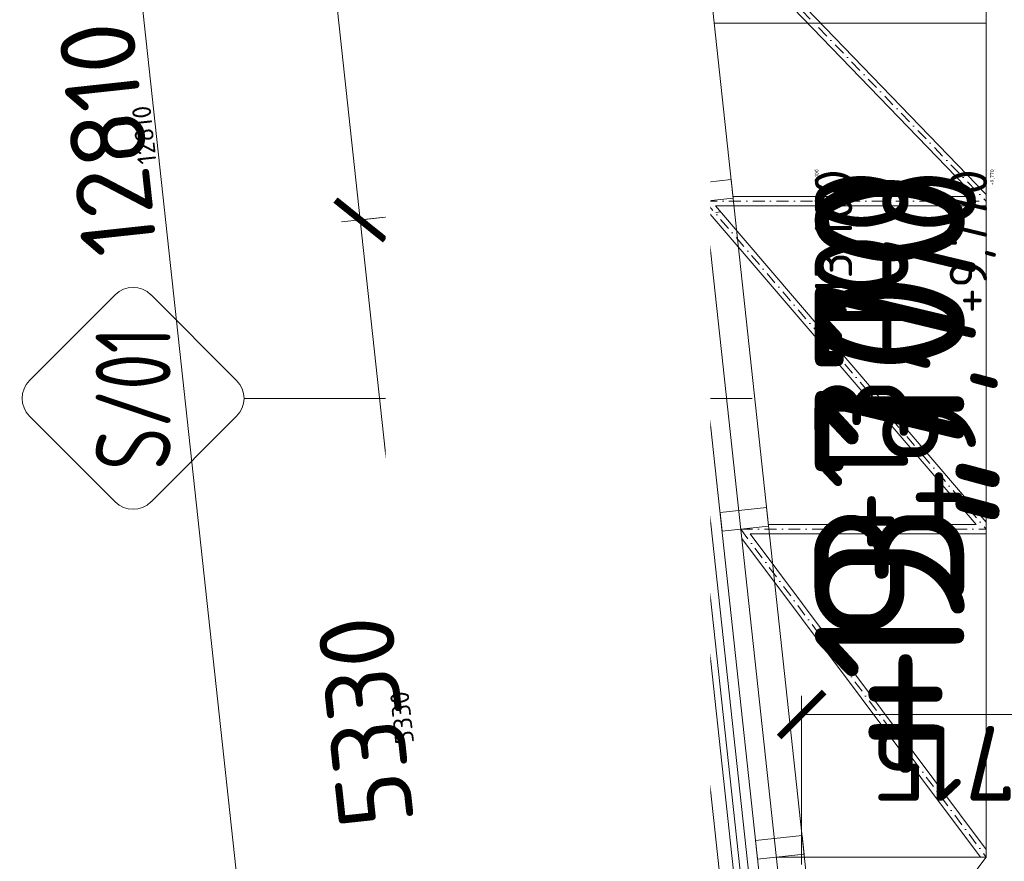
# Model space of a CAD drawing. Header units: millimetres. Extents: x -725694 to 5289369, y -1488057 to 2187451.
# Tile 243 of 256: x 201808 to 207061, y 151167 to 155658. Entities that reach past the tile are written whole.
import ezdxf
from ezdxf import colors
from ezdxf.entities.mleader import LeaderData, LeaderLine
from ezdxf.enums import TextEntityAlignment as Align
from ezdxf.math import Vec2, Vec3

# ---------------------------------------------------------------- set-up
doc = ezdxf.new("R2010")
doc.units = ezdxf.units.MM
doc.linetypes.add('DASHDOT', pattern=[25.4, 12.7, -6.35, 0, -6.35])
doc.layers.get('Defpoints').update_dxf_attribs({"color": 8})
for name, color, linetype in [('0 @ 1', 7, 'Continuous'), ('0 @ 10', 7, 'Continuous'), ('0 @ 100', 7, 'Continuous'), ('0 @ 250 (1)', 7, 'Continuous'), ('0 @ 250 (2)', 7, 'Continuous'), ('0 @ 400', 7, 'Continuous')]:
    doc.layers.add(name, color=color, linetype=linetype)
for name, color, linetype, lineweight in [('A99_FVE_řez', 6, 'Continuous', 5), ('A99_N_kce-pohl', 1, 'Continuous', 9), ('A99_N_kce-rez-sil', 6, 'Continuous', 18), ('A99_N_koty-200', 5, 'Continuous', 5), ('A99_N_koty-200 @ 200', 5, 'Continuous', 5), ('A99_N_koty-200 @ 50 (2)', 5, 'Continuous', 5), ('A99_N_koty-200-vysk', 6, 'Continuous', 9), ('A99_N_sraf', 252, 'Continuous', 0), ('A99_N_txt-popis-50', 240, 'Continuous', 9), ('A99_N_txt-popis-50 @ 200', 240, 'Continuous', 9), ('A99_N_txt-popis-50 @ 50', 240, 'Continuous', 9), ('A99_N_znaceni 200', 5, 'Continuous', 5), ('A99_S_kce-pohl', 7, 'Continuous', 5), ('A99_S_kce-rez-sil', 7, 'Continuous', 15)]:
    doc.layers.add(name, color=color, linetype=linetype, lineweight=lineweight)
doc.styles.add('A99_kota', font='isocpeur.ttf', dxfattribs={"height": 2})
doc.styles.add('A99_popis', font='isocpeur.ttf')
doc.linetypes.add('IZOLACE', pattern='A,0.00254,-2.54,[134,ltypeshp.shx,S=2.54,R=0,X=-2.54,Y=0],-5.08,[134,ltypeshp.shx,S=2.54,R=180,X=2.54,Y=0],-2.54', length=10.16254)
doc.dimstyles.new('A99_kota_200 new', dxfattribs={"dimscale": 200, "dimtxt": 2, "dimasz": 1.2, "dimexe": 0.5, "dimexo": 1.5, "dimgap": 0.3, "dimtad": 1, "dimdec": 0, "dimzin": 3, "dimdsep": 46, "dimtxsty": 'A99_kota', "dimblk": 'ARCHTICK', "dimcen": 2.5, "dimazin": 2, "dimtfac": 0.75, "dimtdec": 0, "dimtmove": 2, "dimatfit": 0, "dimfxl": 0, "dimtolj": 1, "dimtzin": 0, "dimlwd": 5, "dimlwe": 5, "dimarcsym": 0})

# ---------------------------------------------------------------- blocks, each defined once
blk = doc.blocks.new('_ArchTick')
at = {"color": 0, "linetype": 'ByBlock', "const_width": 0.15}
blk.add_lwpolyline([(-0.5, -0.5), (0.5, 0.5)], dxfattribs=at)
blk = doc.blocks.new('*D5881')
at = {"layer": 'A99_N_koty-200', "color": 0, "linetype": 'Continuous', "lineweight": 5, "transparency": 16777216}
for p, q in [((205980, 151150), (205980, 152050)), ((207695, 151150), (207695, 152050)), ((207695, 151950), (205980, 151950))]:
    blk.add_line(p, q, dxfattribs=at)
at = {"layer": 'Defpoints', "color": 0, "linetype": 'Continuous', "lineweight": 0, "transparency": 16777216}
for p in [(205980, 151950), (205980, 149050), (207695, 149050)]:
    blk.add_point(p, dxfattribs=at)
at = {"layer": 'A99_N_koty-200', "color": 0, "linetype": 'Continuous', "lineweight": 5, "transparency": 16777216, "xscale": 240, "yscale": 240, "zscale": 240, "rotation": 180}
blk.add_blockref('_ArchTick', (205980, 151950), dxfattribs=at)
at = {"layer": 'A99_N_koty-200', "color": 0, "linetype": 'Continuous', "lineweight": 5, "transparency": 16777216, "xscale": 240, "yscale": 240, "zscale": 240}
blk.add_blockref('_ArchTick', (207695, 151950), dxfattribs=at)
at = {"layer": 'A99_N_koty-200', "color": 0, "linetype": 'Continuous', "transparency": 16777216, "insert": (206837.5, 151690), "char_height": 400, "attachment_point": 5, "rotation": 180, "style": 'A99_kota'}
blk.add_mtext('\\A1;1715', dxfattribs=at)
blk = doc.blocks.new('*D5882')
at = {"layer": 'A99_N_koty-200', "color": 0, "linetype": 'Continuous', "lineweight": 5, "transparency": 16777216}
for p, q in [((205980, 150055), (205980, 150280)), ((207695, 150255), (205980, 150255)), ((207695, 150055), (207695, 150280))]:
    blk.add_line(p, q, dxfattribs=at)
at = {"layer": 'Defpoints', "color": 0, "linetype": 'Continuous', "lineweight": 0, "transparency": 16777216}
for p in [(205980, 150255), (205980, 149050), (207695, 149050)]:
    blk.add_point(p, dxfattribs=at)
at = {"layer": 'A99_N_koty-200', "color": 0, "linetype": 'Continuous', "lineweight": 5, "transparency": 16777216, "xscale": 60, "yscale": 60, "zscale": 60, "rotation": 180}
blk.add_blockref('_ArchTick', (205980, 150255), dxfattribs=at)
at = {"layer": 'A99_N_koty-200', "color": 0, "linetype": 'Continuous', "lineweight": 5, "transparency": 16777216, "xscale": 60, "yscale": 60, "zscale": 60}
blk.add_blockref('_ArchTick', (207695, 150255), dxfattribs=at)
at = {"layer": 'A99_N_koty-200', "color": 0, "linetype": 'Continuous', "transparency": 16777216, "insert": (206837.5, 150190), "char_height": 100, "attachment_point": 5, "rotation": 180, "style": 'A99_kota'}
blk.add_mtext('\\A1;1715', dxfattribs=at)
blk = doc.blocks.new('*U114')
at = {"color": 0, "linetype": 'ByBlock', "lineweight": -2, "style": 'A99_kota'}
blk.add_attdef('POPIS', text='', height=2, rotation=360, dxfattribs=at).set_placement((9.2, 5.5), align=Align.BOTTOM_RIGHT)
blk.add_attdef('VYSKA', text='', height=2, rotation=360, dxfattribs=at).set_placement((9.2, 4.25), align=Align.TOP_RIGHT)
blk = doc.blocks.new('*U6804')
at = {"layer": 'A99_N_koty-200-vysk', "lineweight": 5}
ref = blk.add_blockref('*U114', (209195, 145560), dxfattribs=dict(at, xscale=200, yscale=200, zscale=200, rotation=90.00000000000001))
ref.add_attrib('VYSKA', '+9,770', dxfattribs={"layer": '0 @ 250 (1)', "color": 0, "linetype": 'ByBlock', "lineweight": -2, "height": 500, "rotation": 90, "style": 'A99_kota'}).set_placement((206409.8, 154860), align=Align.TOP_RIGHT)
ref = blk.add_blockref('*U114', (209195, 145560), dxfattribs=dict(at, xscale=200, yscale=200, zscale=200, rotation=90.00000000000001))
ref.add_attrib('VYSKA', '+9,770', dxfattribs={"layer": '0 @ 250 (2)', "color": 0, "linetype": 'ByBlock', "lineweight": -2, "height": 500, "rotation": 90, "style": 'A99_kota'}).set_placement((206409.8, 154860), align=Align.TOP_RIGHT)
ref = blk.add_blockref('*U114', (209195, 145560), dxfattribs=dict(at, xscale=200, yscale=200, zscale=200, rotation=90.00000000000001))
ref.add_attrib('VYSKA', '+9,770', dxfattribs={"layer": '0 @ 100', "color": 0, "linetype": 'ByBlock', "lineweight": -2, "height": 200, "rotation": 90, "style": 'A99_kota'}).set_placement((206769.8, 154860), align=Align.TOP_RIGHT)
ref = blk.add_blockref('*U114', (209195, 145560), dxfattribs=dict(at, xscale=200, yscale=200, zscale=200, rotation=90.00000000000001))
ref.add_attrib('VYSKA', '+9,770', dxfattribs={"layer": '0 @ 10', "color": 0, "linetype": 'ByBlock', "lineweight": -2, "height": 20, "rotation": 90, "style": 'A99_kota'}).set_placement((206985.8, 154860), align=Align.TOP_RIGHT)
ref = blk.add_blockref('*U114', (209195, 145560), dxfattribs=dict(at, xscale=200, yscale=200, zscale=200, rotation=90.00000000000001))
ref.add_attrib('VYSKA', '+9,770', dxfattribs={"layer": '0 @ 1', "color": 0, "linetype": 'ByBlock', "lineweight": -2, "height": 2, "rotation": 90, "style": 'A99_kota'}).set_placement((207007.4, 154860), align=Align.TOP_RIGHT)
ref = blk.add_blockref('*U114', (209195, 145560), dxfattribs=dict(at, xscale=200, yscale=200, zscale=200, rotation=90.00000000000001))
ref.add_attrib('VYSKA', '+9,770', dxfattribs={"layer": '0 @ 400', "color": 0, "linetype": 'ByBlock', "lineweight": -2, "height": 800, "rotation": 90, "style": 'A99_kota'}).set_placement((206049.8, 154860), align=Align.TOP_RIGHT)
blk = doc.blocks.new('*U36')
at = {"color": 0, "linetype": 'ByBlock', "lineweight": -2, "style": 'A99_kota'}
for tag, p in [('VYSKA', (9.2, 7.75)), ('POPIS', (9.2, 4.5))]:
    blk.add_attdef(tag, text='', height=2, dxfattribs=at).set_placement(p, align=Align.TOP_RIGHT)
blk = doc.blocks.new('*U6806')
at = {"layer": 'A99_N_koty-200-vysk', "lineweight": 5}
ref = blk.add_blockref('*U36', (205865, 145560), dxfattribs=dict(at, xscale=200, yscale=200, zscale=200, rotation=90.00000000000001))
ref.add_attrib('VYSKA', '+13,100', dxfattribs={"layer": '0 @ 1', "color": 0, "linetype": 'ByBlock', "lineweight": -2, "height": 2, "rotation": 90, "style": 'A99_kota'}).set_placement((206050.2, 154860), align=Align.TOP_RIGHT)
ref = blk.add_blockref('*U36', (205865, 145560), dxfattribs=dict(at, xscale=200, yscale=200, zscale=200, rotation=90.00000000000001))
ref.add_attrib('VYSKA', '+13,100', dxfattribs={"layer": '0 @ 10', "color": 0, "linetype": 'ByBlock', "lineweight": -2, "height": 20, "rotation": 90, "style": 'A99_kota'}).set_placement((206050.2, 154860), align=Align.TOP_RIGHT)
ref = blk.add_blockref('*U36', (205865, 145560), dxfattribs=dict(at, xscale=200, yscale=200, zscale=200, rotation=90.00000000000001))
ref.add_attrib('VYSKA', '+13,100', dxfattribs={"layer": '0 @ 100', "color": 0, "linetype": 'ByBlock', "lineweight": -2, "height": 200, "rotation": 90, "style": 'A99_kota'}).set_placement((206050.2, 154860), align=Align.TOP_RIGHT)
ref = blk.add_blockref('*U36', (205865, 145560), dxfattribs=dict(at, xscale=200, yscale=200, zscale=200, rotation=90.00000000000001))
ref.add_attrib('VYSKA', '+13,100', dxfattribs={"layer": '0 @ 250 (1)', "color": 0, "linetype": 'ByBlock', "lineweight": -2, "height": 500, "rotation": 90, "style": 'A99_kota'}).set_placement((206050.2, 154860), align=Align.TOP_RIGHT)
ref = blk.add_blockref('*U36', (205865, 145560), dxfattribs=dict(at, xscale=200, yscale=200, zscale=200, rotation=90.00000000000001))
ref.add_attrib('VYSKA', '+13,100', dxfattribs={"layer": '0 @ 250 (2)', "color": 0, "linetype": 'ByBlock', "lineweight": -2, "height": 500, "rotation": 90, "style": 'A99_kota'}).set_placement((206050.2, 154860), align=Align.TOP_RIGHT)
ref = blk.add_blockref('*U36', (205865, 145560), dxfattribs=dict(at, xscale=200, yscale=200, zscale=200, rotation=90.00000000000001))
ref.add_attrib('VYSKA', '+13,100', dxfattribs={"layer": '0 @ 400', "color": 0, "linetype": 'ByBlock', "lineweight": -2, "height": 800, "rotation": 90, "style": 'A99_kota'}).set_placement((206050.2, 154860), align=Align.TOP_RIGHT)
blk = doc.blocks.new('*U73')
at = {"color": 0}
for p, q in [((-0.721, 4.139), (-4.149, 0.711)), ((4.139, 0.711), (0.711, 4.139)), ((-4.149, -0.721), (-0.721, -4.149)), ((0.711, -4.149), (4.139, -0.721)), ((-0.005, -4.445), (-0.005, -24.78))]:
    blk.add_line(p, q, dxfattribs=at)
for centre, start, end in [((-0.005, 3.424), 45, 135), ((-3.433, -0.005), 135, 225), ((3.424, -0.005), 315, 45), ((-0.005, -3.433), 225, 315)]:
    blk.add_arc(centre, 1.012, start, end, dxfattribs=at)
at = {"color": 0, "linetype": 'ByBlock', "style": 'A99_popis', "width": 0.953108}
blk.add_attdef('SKLADBA', text='', height=3, rotation=0.0103, dxfattribs=at).set_placement((-2.863, -1.506), (2.855, -1.505), align=Align.FIT)
blk = doc.blocks.new('*D5914')
at = {"layer": 'A99_N_koty-200', "color": 0, "linetype": 'Continuous', "lineweight": 5, "transparency": 16777216}
for p, q in [((204420.7, 154675.9), (203525.9, 154578.9)), ((204199.6, 149290.7), (203625.3, 154589.7)), ((204994.9, 149376.9), (204100.1, 149279.9))]:
    blk.add_line(p, q, dxfattribs=at)
at = {"layer": 'Defpoints', "color": 0, "linetype": 'Continuous', "lineweight": 0, "transparency": 16777216}
for p in [(205255.8, 154766.4), (203625.3, 154589.7), (206053.7, 149491.6)]:
    blk.add_point(p, dxfattribs=at)
at = {"layer": 'A99_N_koty-200', "color": 0, "linetype": 'Continuous', "lineweight": 5, "transparency": 16777216, "xscale": 240, "yscale": 240, "zscale": 240}
for p, rotation in [((203625.3, 154589.7), 96.1848103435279), ((204199.6, 149290.7), 276.1848103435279)]:
    blk.add_blockref('_ArchTick', p, dxfattribs=dict(at, rotation=rotation))
at = {"layer": 'A99_N_koty-200', "color": 0, "linetype": 'Continuous', "transparency": 16777216, "insert": (203654, 151912.2), "char_height": 400, "attachment_point": 5, "rotation": 96.1848, "style": 'A99_kota'}
blk.add_mtext('\\A1;5330', dxfattribs=at)
blk = doc.blocks.new('*D5915')
at = {"layer": 'A99_N_koty-200', "color": 0, "linetype": 'Continuous', "lineweight": 5, "transparency": 16777216}
for p, q in [((203824.2, 154611.2), (203600.5, 154587)), ((204199.6, 149290.7), (203625.3, 154589.7)), ((204398.4, 149312.2), (204174.7, 149288))]:
    blk.add_line(p, q, dxfattribs=at)
at = {"layer": 'Defpoints', "color": 0, "linetype": 'Continuous', "lineweight": 0, "transparency": 16777216}
for p in [(205255.8, 154766.4), (203625.3, 154589.7), (206053.7, 149491.6)]:
    blk.add_point(p, dxfattribs=at)
at = {"layer": 'A99_N_koty-200', "color": 0, "linetype": 'Continuous', "lineweight": 5, "transparency": 16777216, "xscale": 60, "yscale": 60, "zscale": 60}
for p, rotation in [((203625.3, 154589.7), 96.1848103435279), ((204199.6, 149290.7), 276.1848103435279)]:
    blk.add_blockref('_ArchTick', p, dxfattribs=dict(at, rotation=rotation))
at = {"layer": 'A99_N_koty-200', "color": 0, "linetype": 'Continuous', "transparency": 16777216, "insert": (203847.8, 151933.2), "char_height": 100, "attachment_point": 5, "rotation": 96.1848, "style": 'A99_kota'}
blk.add_mtext('\\A1;5330', dxfattribs=at)
blk = doc.blocks.new('*D5917')
at = {"layer": 'A99_N_koty-200', "color": 0, "linetype": 'Continuous', "lineweight": 5, "transparency": 16777216}
for p, q in [((203862.6, 159825.7), (202967.8, 159728.8)), ((203625.3, 154589.7), (203067.3, 159739.5)), ((204420.7, 154675.9), (203525.9, 154578.9))]:
    blk.add_line(p, q, dxfattribs=at)
at = {"layer": 'Defpoints', "color": 0, "linetype": 'Continuous', "lineweight": 0, "transparency": 16777216}
for p in [(204662.9, 159912.4), (203067.3, 159739.5), (205255.8, 154766.4)]:
    blk.add_point(p, dxfattribs=at)
at = {"layer": 'A99_N_koty-200', "color": 0, "linetype": 'Continuous', "lineweight": 5, "transparency": 16777216, "xscale": 240, "yscale": 240, "zscale": 240}
for p, rotation in [((203067.3, 159739.5), 96.1848103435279), ((203625.3, 154589.7), 276.1848103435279)]:
    blk.add_blockref('_ArchTick', p, dxfattribs=dict(at, rotation=rotation))
at = {"layer": 'A99_N_koty-200', "color": 0, "linetype": 'Continuous', "transparency": 16777216, "insert": (203087.8, 157136.6), "char_height": 400, "attachment_point": 5, "rotation": 96.1848, "style": 'A99_kota'}
blk.add_mtext('\\A1;5180', dxfattribs=at)
blk = doc.blocks.new('*D5918')
at = {"layer": 'A99_N_koty-200', "color": 0, "linetype": 'Continuous', "lineweight": 5, "transparency": 16777216}
for p, q in [((203266.1, 159761.1), (203042.4, 159736.8)), ((203625.3, 154589.7), (203067.3, 159739.5)), ((203824.2, 154611.2), (203600.5, 154587))]:
    blk.add_line(p, q, dxfattribs=at)
at = {"layer": 'Defpoints', "color": 0, "linetype": 'Continuous', "lineweight": 0, "transparency": 16777216}
for p in [(204662.9, 159912.4), (203067.3, 159739.5), (205255.8, 154766.4)]:
    blk.add_point(p, dxfattribs=at)
at = {"layer": 'A99_N_koty-200', "color": 0, "linetype": 'Continuous', "lineweight": 5, "transparency": 16777216, "xscale": 60, "yscale": 60, "zscale": 60}
for p, rotation in [((203067.3, 159739.5), 96.1848103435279), ((203625.3, 154589.7), 276.1848103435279)]:
    blk.add_blockref('_ArchTick', p, dxfattribs=dict(at, rotation=rotation))
at = {"layer": 'A99_N_koty-200', "color": 0, "linetype": 'Continuous', "transparency": 16777216, "insert": (203281.7, 157157.6), "char_height": 100, "attachment_point": 5, "rotation": 96.1848, "style": 'A99_kota'}
blk.add_mtext('\\A1;5180', dxfattribs=at)
blk = doc.blocks.new('*D5947')
at = {"layer": 'A99_N_koty-200', "color": 0, "linetype": 'Continuous', "lineweight": 5, "transparency": 16777216}
for p, q in [((202642.3, 161504), (201747.5, 161407.1)), ((203227.1, 148682.4), (201847, 161417.8)), ((204022.4, 148768.6), (203127.6, 148671.6))]:
    blk.add_line(p, q, dxfattribs=at)
at = {"layer": 'Defpoints', "color": 0, "linetype": 'Continuous', "lineweight": 0, "transparency": 16777216}
for p in [(203644.8, 161612.7), (201847, 161417.8), (205024.9, 148877.2)]:
    blk.add_point(p, dxfattribs=at)
at = {"layer": 'A99_N_koty-200', "color": 0, "linetype": 'Continuous', "lineweight": 5, "transparency": 16777216, "xscale": 240, "yscale": 240, "zscale": 240}
for p, rotation in [((201847, 161417.8), 96.1848103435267), ((203227.1, 148682.4), 276.1848103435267)]:
    blk.add_blockref('_ArchTick', p, dxfattribs=dict(at, rotation=rotation))
at = {"layer": 'A99_N_koty-200', "color": 0, "linetype": 'Continuous', "transparency": 16777216, "insert": (202278.5, 155022.1), "char_height": 400, "attachment_point": 5, "rotation": 96.1848, "style": 'A99_kota'}
blk.add_mtext('\\A1;12810', dxfattribs=at)
blk = doc.blocks.new('*D5948')
at = {"layer": 'A99_N_koty-200', "color": 0, "linetype": 'Continuous', "lineweight": 5, "transparency": 16777216}
for p, q in [((202045.8, 161439.4), (201822.1, 161415.1)), ((203227.1, 148682.4), (201847, 161417.8)), ((203425.9, 148703.9), (203202.2, 148679.7))]:
    blk.add_line(p, q, dxfattribs=at)
at = {"layer": 'Defpoints', "color": 0, "linetype": 'Continuous', "lineweight": 0, "transparency": 16777216}
for p in [(203644.8, 161612.7), (201847, 161417.8), (205024.9, 148877.2)]:
    blk.add_point(p, dxfattribs=at)
at = {"layer": 'A99_N_koty-200', "color": 0, "linetype": 'Continuous', "lineweight": 5, "transparency": 16777216, "xscale": 60, "yscale": 60, "zscale": 60}
for p, rotation in [((201847, 161417.8), 96.1848103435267), ((203227.1, 148682.4), 276.1848103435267)]:
    blk.add_blockref('_ArchTick', p, dxfattribs=dict(at, rotation=rotation))
at = {"layer": 'A99_N_koty-200', "color": 0, "linetype": 'Continuous', "transparency": 16777216, "insert": (202472.4, 155043.1), "char_height": 100, "attachment_point": 5, "rotation": 96.1848, "style": 'A99_kota'}
blk.add_mtext('\\A1;12810', dxfattribs=at)
blk = doc.blocks.new('*U6466')
at = {"layer": 'A99_N_txt-popis-50 @ 200', "lineweight": 9}
ml = blk.add_multileader_mtext('Standard', dxfattribs=at)
ml.set_content('\\A1;{\\C256;odvodňovací systém \\Pbude součásti \\Pdodávky opláštění}', color=1, style='A99_popis')
ml.set_leader_properties(color=256, linetype='ByLayer', lineweight=-1)
ml.build(insert=Vec2(0, 0))
ml.multileader.update_dxf_attribs({"dogleg_length": 1, "arrow_head_size": 300, "scale": 200})
ctx = ml.context
ctx.base_point, ctx.scale, ctx.char_height, ctx.arrow_head_size, ctx.landing_gap_size, ctx.plane_origin, ctx.plane_x_axis, ctx.plane_y_axis = Vec3(204020, -12035), 200, 400, 300, 250, Vec3(208175.1, -8522.5), Vec3(0, 1), Vec3(-1, 0)
notes = []
notes.append((ctx, [(1, (1, 1, 0), (204020, -1805), (0, -1), 4890, [(0, [(205935.3, -1130)], 0, [])])]))
ctx.mtext.insert, ctx.mtext.text_direction, ctx.mtext.rotation, ctx.mtext.width, ctx.mtext.defined_height, ctx.mtext.flow_direction = Vec3(203760, -11785), Vec3(0, 1), 1.570796, 5020, 63.5, 5
ctx.mtext.has_bg_fill, ctx.mtext.bg_color, ctx.mtext.bg_scale_factor, ctx.mtext.bg_transparency, ctx.mtext.use_window_bg_color = 1, -1073741824, 1, 0, 1
for ctx, leaders in notes:
    for number, flags, end, landing, length, lines in leaders:
        leader = LeaderData()
        leader.index, (leader.has_last_leader_line, leader.has_dogleg_vector, leader.attachment_direction) = number, flags
        leader.last_leader_point, leader.dogleg_vector, leader.dogleg_length = Vec3(end), Vec3(landing), length
        for number, points, colour, breaks in lines:
            line = LeaderLine()
            line.index, line.vertices, line.color, line.breaks = number, Vec3.list(points), colors.encode_raw_color(colour), breaks
            leader.lines.append(line)
        ctx.leaders.append(leader)
blk = doc.blocks.new('*U6492')
at = {"layer": 'A99_N_koty-200 @ 200', "linetype": 'Continuous'}
dim = blk.add_linear_dim(base=(205980, 151950), p1=(207695, 149050), p2=(205980, 149050), angle=180, dimstyle='A99_kota_200 new', override={"dimscale": 200, "dimtix": 1, "dimtofl": 1, "dimtmove": 2, "dimatfit": 0}, dxfattribs=at)
dim.commit()
dim.dimension.update_dxf_attribs({"geometry": '*D5881', "text_midpoint": (206837.5, 151690)})
at = {"layer": 'A99_N_koty-200 @ 50 (2)', "linetype": 'Continuous'}
dim = blk.add_linear_dim(base=(205980, 150255), p1=(207695, 149050), p2=(205980, 149050), angle=180, dimstyle='A99_kota_200 new', override={"dimscale": 50, "dimtix": 1, "dimtofl": 1, "dimtmove": 2, "dimatfit": 0}, dxfattribs=at)
dim.commit()
dim.dimension.update_dxf_attribs({"geometry": '*D5882', "text_midpoint": (206837.5, 150190)})
blk = doc.blocks.new('*U6503')
at = {"layer": 'A99_N_koty-200 @ 200', "linetype": 'Continuous'}
dim = blk.add_linear_dim(base=(203625.3, 154589.7), p1=(206053.7, 149491.6), p2=(205255.8, 154766.4), angle=96.1848, dimstyle='A99_kota_200 new', override={"dimscale": 200, "dimtix": 1, "dimtofl": 1, "dimtmove": 2, "dimatfit": 0}, dxfattribs=at)
dim.commit()
dim.dimension.update_dxf_attribs({"geometry": '*D5914', "text_midpoint": (203654, 151912.2)})
at = {"layer": 'A99_N_koty-200 @ 50 (2)', "linetype": 'Continuous'}
dim = blk.add_linear_dim(base=(203625.3, 154589.7), p1=(206053.7, 149491.6), p2=(205255.8, 154766.4), angle=96.1848, dimstyle='A99_kota_200 new', override={"dimscale": 50, "dimtix": 1, "dimtofl": 1, "dimtmove": 2, "dimatfit": 0}, dxfattribs=at)
dim.commit()
dim.dimension.update_dxf_attribs({"geometry": '*D5915', "text_midpoint": (203847.8, 151933.2)})
blk = doc.blocks.new('*U6504')
at = {"layer": 'A99_N_koty-200 @ 200', "linetype": 'Continuous'}
dim = blk.add_linear_dim(base=(203067.3, 159739.5), p1=(205255.8, 154766.4), p2=(204662.9, 159912.4), angle=96.1848, dimstyle='A99_kota_200 new', override={"dimscale": 200, "dimtix": 1, "dimtofl": 1, "dimtmove": 2, "dimatfit": 0}, dxfattribs=at)
dim.commit()
dim.dimension.update_dxf_attribs({"geometry": '*D5917', "text_midpoint": (203087.8, 157136.6)})
at = {"layer": 'A99_N_koty-200 @ 50 (2)', "linetype": 'Continuous'}
dim = blk.add_linear_dim(base=(203067.3, 159739.5), p1=(205255.8, 154766.4), p2=(204662.9, 159912.4), angle=96.1848, dimstyle='A99_kota_200 new', override={"dimscale": 50, "dimtix": 1, "dimtofl": 1, "dimtmove": 2, "dimatfit": 0}, dxfattribs=at)
dim.commit()
dim.dimension.update_dxf_attribs({"geometry": '*D5918', "text_midpoint": (203281.7, 157157.6)})
blk = doc.blocks.new('*U6515')
at = {"layer": 'A99_N_txt-popis-50 @ 50', "lineweight": 9}
ml = blk.add_multileader_mtext('Standard', dxfattribs=at)
ml.set_content('\\A1;{\\C256;odvodňovací systém \\Pbude součásti \\Pdodávky opláštění}', color=1, style='A99_popis')
ml.set_leader_properties(color=256, linetype='ByLayer', lineweight=-1)
ml.build(insert=Vec2(0, 0))
ml.multileader.update_dxf_attribs({"dogleg_length": 1, "arrow_head_size": 75, "scale": 50})
ctx = ml.context
ctx.base_point, ctx.scale, ctx.char_height, ctx.arrow_head_size, ctx.landing_gap_size, ctx.plane_origin, ctx.plane_x_axis, ctx.plane_y_axis = Vec3(204689.1, 147388.8), 50, 100, 75, 62.5, Vec3(208175.1, 141477.5), Vec3(0, 1), Vec3(-1, 0)
notes = []
notes.append((ctx, [(1, (1, 1, 0), (204689.1, 148870), (0, -1), 146.2, [(0, [(205935.3, 148870)], 0, [])])]))
ctx.mtext.insert, ctx.mtext.text_direction, ctx.mtext.rotation, ctx.mtext.width, ctx.mtext.defined_height, ctx.mtext.flow_direction = Vec3(204624.1, 147451.3), Vec3(0, 1), 1.570796, 1255, 15.9, 5
ctx.mtext.has_bg_fill, ctx.mtext.bg_color, ctx.mtext.bg_scale_factor, ctx.mtext.bg_transparency, ctx.mtext.use_window_bg_color = 1, -1073741824, 1, 0, 1
for ctx, leaders in notes:
    for number, flags, end, landing, length, lines in leaders:
        leader = LeaderData()
        leader.index, (leader.has_last_leader_line, leader.has_dogleg_vector, leader.attachment_direction) = number, flags
        leader.last_leader_point, leader.dogleg_vector, leader.dogleg_length = Vec3(end), Vec3(landing), length
        for number, points, colour, breaks in lines:
            line = LeaderLine()
            line.index, line.vertices, line.color, line.breaks = number, Vec3.list(points), colors.encode_raw_color(colour), breaks
            leader.lines.append(line)
        ctx.leaders.append(leader)
at = {"layer": 'A99_N_txt-popis-50 @ 200', "lineweight": 9}
ml = blk.add_multileader_mtext('Standard', dxfattribs=at)
ml.set_content('\\A1;{\\C256;odvodňovací systém \\Pbude součásti \\Pdodávky opláštění}', color=1, style='A99_popis')
ml.set_leader_properties(color=256, linetype='ByLayer', lineweight=-1)
ml.build(insert=Vec2(0, 0))
ml.multileader.update_dxf_attribs({"dogleg_length": 1, "arrow_head_size": 300, "scale": 200})
ctx = ml.context
ctx.base_point, ctx.scale, ctx.char_height, ctx.arrow_head_size, ctx.landing_gap_size, ctx.plane_origin, ctx.plane_x_axis, ctx.plane_y_axis = Vec3(204020, 137965), 200, 400, 300, 250, Vec3(208175.1, 141477.5), Vec3(0, 1), Vec3(-1, 0)
notes = []
notes.append((ctx, [(1, (1, 1, 0), (204020, 148195), (0, -1), 4890, [(0, [(205935.3, 148870)], 0, [])])]))
ctx.mtext.insert, ctx.mtext.text_direction, ctx.mtext.rotation, ctx.mtext.width, ctx.mtext.defined_height, ctx.mtext.flow_direction = Vec3(203760, 138215), Vec3(0, 1), 1.570796, 5020, 63.5, 5
ctx.mtext.has_bg_fill, ctx.mtext.bg_color, ctx.mtext.bg_scale_factor, ctx.mtext.bg_transparency, ctx.mtext.use_window_bg_color = 1, -1073741824, 1, 0, 1
for ctx, leaders in notes:
    for number, flags, end, landing, length, lines in leaders:
        leader = LeaderData()
        leader.index, (leader.has_last_leader_line, leader.has_dogleg_vector, leader.attachment_direction) = number, flags
        leader.last_leader_point, leader.dogleg_vector, leader.dogleg_length = Vec3(end), Vec3(landing), length
        for number, points, colour, breaks in lines:
            line = LeaderLine()
            line.index, line.vertices, line.color, line.breaks = number, Vec3.list(points), colors.encode_raw_color(colour), breaks
            leader.lines.append(line)
        ctx.leaders.append(leader)
blk = doc.blocks.new('*U6516')
at = {"layer": 'A99_N_koty-200 @ 200', "linetype": 'Continuous'}
dim = blk.add_linear_dim(base=(201847, 161417.8), p1=(205024.9, 148877.2), p2=(203644.8, 161612.7), angle=96.1848, dimstyle='A99_kota_200 new', override={"dimscale": 200, "dimtix": 1, "dimtofl": 1, "dimtmove": 2, "dimatfit": 0}, dxfattribs=at)
dim.commit()
dim.dimension.update_dxf_attribs({"geometry": '*D5947', "text_midpoint": (202278.5, 155022.1)})
at = {"layer": 'A99_N_koty-200 @ 50 (2)', "linetype": 'Continuous'}
dim = blk.add_linear_dim(base=(201847, 161417.8), p1=(205024.9, 148877.2), p2=(203644.8, 161612.7), angle=96.1848, dimstyle='A99_kota_200 new', override={"dimscale": 50, "dimtix": 1, "dimtofl": 1, "dimtmove": 2, "dimatfit": 0}, dxfattribs=at)
dim.commit()
dim.dimension.update_dxf_attribs({"geometry": '*D5948', "text_midpoint": (202472.4, 155043.1)})

msp = doc.modelspace()

# ---------------------------------------------------------------- linework, layer by layer
at = {"layer": 'A99_S_kce-pohl'}
for q in [(206965, 172210.8), (205984.3, 149900), (205984.3, 149900)]:
    msp.add_line((206965, 151189.2), q, dxfattribs=at)

# ---------------------------------------------------------------- block references
at = {"layer": 'A99_N_kce-pohl', "color": 3, "linetype": 'Continuous', "lineweight": 0}
msp.add_blockref('*U6804', (0, 0), dxfattribs=at)
at = {"layer": 'A99_N_txt-popis-50', "color": 3, "linetype": 'Continuous', "lineweight": 0}
msp.add_blockref('*U6466', (0, 0), dxfattribs=at)

# ---------------------------------------------------------------- next in the draw order: linework, layer by layer
at = {"layer": 'A99_FVE_řez', "lineweight": 5, "ltscale": 2}
for points in [[(205522.2, 150173.3), (204282.1, 161616.3), (204401.4, 161629.3), (205641.5, 150186.3)], [(205171, 150165.4), (203941.7, 161509), (203911.9, 161505.8), (205141.2, 150162.2)], [(204533.3, 155771.9), (204523.3, 155770.8), (204588, 155174.3), (204597.9, 155175.4)], [(204600.9, 155148), (204590.9, 155146.9), (204655.6, 154550.4), (204665.5, 154551.5)], [(204654, 154982.8), (204647.5, 155042.4), (204667.4, 155044.6), (204666.9, 155049.6), (204642, 155046.9), (204649.5, 154977.3), (204992.5, 155014.4), (204996.8, 154974.7), (204977, 154972.5), (204977.5, 154967.6), (205002.3, 154970.2), (204997, 155020), (204654, 154982.8)], [(204733.9, 153920.2), (204724, 153919.1), (204659.3, 154515.6), (204669.3, 154516.7)], [(204801.5, 153296.4), (204791.6, 153295.3), (204726.9, 153891.8), (204736.9, 153892.9)], [(204826.3, 153392.1), (204819.9, 153451.8), (204839.8, 153453.9), (204839.2, 153458.9), (204814.4, 153456.2), (204821.9, 153386.6), (205164.9, 153423.8), (205169.2, 153384), (205149.3, 153381.8), (205149.9, 153376.9), (205174.7, 153379.6), (205169.3, 153429.3), (204826.3, 153392.1)], [(204869.9, 152665.1), (204860, 152664), (204795.3, 153260.5), (204805.3, 153261.6)], [(204937.5, 152041.2), (204927.6, 152040.1), (204862.9, 152636.6), (204872.9, 152637.7)], [(205005.4, 151414.9), (204995.5, 151413.8), (204930.8, 152010.3), (204940.8, 152011.4)], [(204998.7, 151801.4), (204992.3, 151861.1), (205012.1, 151863.2), (205011.6, 151868.2), (204986.8, 151865.5), (204994.3, 151795.9), (205337.3, 151833.1), (205341.6, 151793.3), (205321.7, 151791.2), (205322.2, 151786.2), (205347.1, 151788.9), (205341.7, 151838.6), (204998.7, 151801.4)], [(205073, 150791), (205063.1, 150790), (204998.4, 151386.5), (205008.4, 151387.5)]]:
    msp.add_lwpolyline(points, close=True, dxfattribs=at)
at = {"layer": 'A99_FVE_řez', "linetype": 'DASHDOT', "lineweight": 5, "ltscale": 8}
msp.add_lwpolyline([(204915.7, 154564.4), (205547, 154632.8)], dxfattribs=at)
at = {"layer": 'A99_FVE_řez', "lineweight": 5}
msp.add_lwpolyline([(205167.1, 154611.8), (205171.4, 154572), (205380.2, 154594.6), (205375.9, 154634.4)], close=True, dxfattribs=at)
at = {"layer": 'A99_N_kce-rez-sil', "lineweight": 5}
for p, q in [((205220.9, 154763.3), (204662.9, 159912.4)), ((204697.7, 159916.2), (205255.8, 154766.4)), ((204737.5, 159920.5), (205295.6, 154770.7)), ((205849.6, 148961.6), (205220.9, 154763.3))]:
    msp.add_line(p, q, dxfattribs=at)
at = {"layer": 'A99_N_kce-rez-sil'}
for p, q in [((205884.4, 148965.3), (205255.8, 154766.4)), ((205975.2, 149055.6), (205355.1, 154777.9))]:
    msp.add_line(p, q, dxfattribs=at)
at = {"layer": 'A99_N_kce-rez-sil', "lineweight": 5}
msp.add_lwpolyline([(205255.8, 154766.4), (205221, 154762.6)], dxfattribs=at)
at = {"layer": 'A99_N_kce-rez-sil'}
msp.add_lwpolyline([(205255.8, 154766.4), (205355.2, 154777.1)], dxfattribs=at)
at = {"layer": 'A99_N_sraf', "color": 1, "linetype": 'IZOLACE', "lineweight": 0, "ltscale": 3}
msp.add_lwpolyline([(205920.5, 149049.7), (205300.4, 154771.9)], dxfattribs=at)
at = {"layer": 'A99_S_kce-pohl'}
for p, q in [((205984.3, 149900), (204705.6, 161700)), ((206116.4, 150073), (204856.5, 161700.1)), ((204797.1, 159927), (205355.2, 154777.1)), ((205280.1, 156398.7), (206906.1, 154714.2)), ((205334.6, 156414.2), (206965, 154725.2)), ((205512.6, 155640), (206965, 155640)), ((205613.5, 154714.2), (206906.1, 154714.2)), ((205519.7, 154664.2), (206965, 154664.2)), ((205519.7, 154664.2), (206965, 152977.6)), ((205470.1, 154645.2), (206910.7, 152964.2)), ((205803.1, 152964.2), (206910.7, 152964.2)), ((205660.2, 152890.4), (206933.8, 151189.2)), ((205704.9, 152914.2), (206965, 152914.2)), ((205704.9, 152914.2), (206965, 151230.9)), ((205844.6, 151189.2), (206965, 151189.2))]:
    msp.add_line(p, q, dxfattribs=at)
at = {"layer": 'A99_S_kce-pohl', "linetype": 'DASHDOT', "ltscale": 5}
for p, q in [((205275.7, 156439.2), (206965, 154689.2)), ((205465.3, 154689.2), (206965, 154689.2)), ((205465.3, 154689.2), (206965, 152939.2)), ((205655, 152939.2), (206965, 152939.2)), ((205655, 152939.2), (206965, 151189.2))]:
    msp.add_line(p, q, dxfattribs=at)
at = {"layer": 'A99_S_kce-rez-sil', "lineweight": 20}
for points in [[(205355.1, 154777.9), (205603.7, 154804.8), (205614.4, 154705.4), (205365.9, 154678.5)], [(205544.8, 153027.9), (205793.3, 153054.8), (205804.1, 152955.4), (205555.5, 152928.5)]]:
    msp.add_lwpolyline(points, close=True, dxfattribs=at)
at = {"layer": 'A99_S_kce-rez-sil', "linetype": 'Continuous', "flags": 128}
msp.add_lwpolyline([(205734.4, 151277.9), (205983, 151304.8), (205993.7, 151205.4), (205745.2, 151178.5)], close=True, dxfattribs=at)

# ---------------------------------------------------------------- next in the draw order: block references
at = {"layer": 'A99_N_kce-pohl', "color": 3, "linetype": 'Continuous', "lineweight": 0}
msp.add_blockref('*U6806', (0, 0), dxfattribs=at)
at = {"layer": 'A99_N_koty-200', "color": 3, "linetype": 'Continuous', "lineweight": 0}
for name in ['*U6504', '*U6503', '*U6492']:
    msp.add_blockref(name, (0, 0), dxfattribs=at)
at = {"layer": 'A99_N_znaceni 200', "lineweight": 5}
ref = msp.add_blockref('*U73', (202412.7, 153638.4), dxfattribs=dict(at, xscale=133.3, yscale=133.3, zscale=133.3, rotation=89.99999999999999))
ref.add_attrib('SKLADBA', 'S/01', dxfattribs={"layer": '0', "color": 0, "linetype": 'ByBlock', "height": 400, "rotation": 90.0103, "style": 'A99_popis', "width": 0.705829}).set_placement((202613.5, 153256.7), (202613.3, 154019), align=Align.FIT)

# ---------------------------------------------------------------- next in the draw order: block references
at = {"layer": 'A99_N_txt-popis-50', "color": 3, "linetype": 'Continuous', "lineweight": 0}
msp.add_blockref('*U6515', (0, 0), dxfattribs=at)

# ---------------------------------------------------------------- next in the draw order: block references
at = {"layer": 'A99_N_koty-200', "color": 3, "linetype": 'Continuous', "lineweight": 0}
msp.add_blockref('*U6516', (0, 0), dxfattribs=at)

doc.saveas('drawing.dxf')
